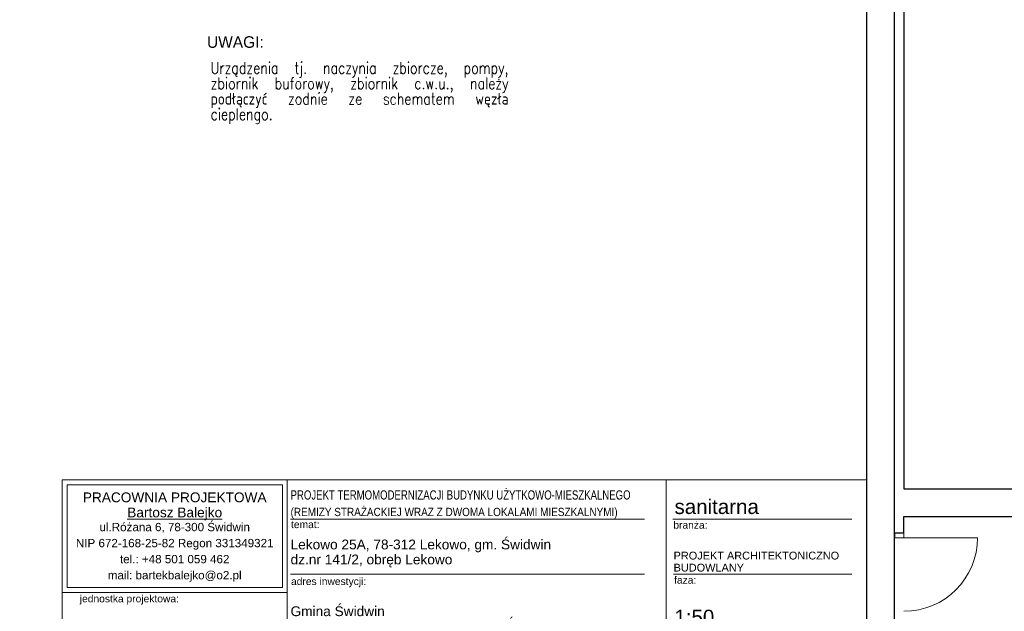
# Model space of a CAD drawing. Header units: inches. Extents: x -515158 to -470211, y -1887 to 84268.
# Tile 20 of 102: x -497964 to -487257, y 5558 to 11990. Entities that reach past the tile are written whole.
import ezdxf

# ---------------------------------------------------------------- set-up
doc = ezdxf.new("R2010")
doc.units = ezdxf.units.IN
doc.header["$MEASUREMENT"] = 0
doc.set_wipeout_variables(frame=1)
doc.linetypes.add('Dashed', pattern=[564.444447, 282.222223, -282.222223])
doc.linetypes.add('Krawędzie ukryte', pattern=[150, 100, -50])
doc.layers.add('#opisy', color=7, linetype='Continuous')
doc.layers.add('_TABELA', color=7, linetype='Continuous')
for name, color, linetype, lineweight in [('#podkład', 252, 'Continuous', 9), ('ARCH TABELA_Nr_Pióra__1', 7, 'Continuous', 25), ('ARCH TABELA_Nr_Pióra__21', 252, 'Continuous', 9), ('ARCH TABELA_Nr_Pióra__7', 7, 'Continuous', 13), ('INSTALACJA IE_Nr_Pióra__88', 252, 'Continuous', 20), ('INWENT OPISY_Nr_Pióra__21', 252, 'Continuous', 9), ('INWENT OPISY_Nr_Pióra__41', 252, 'Continuous', 15), ('INWENT RZĘDNE_Nr_Pióra__21', 252, 'Continuous', 9), ('INWENT. DRZWI_Nr_Pióra__5', 252, 'Continuous', 13), ('INWENT. OKNA_Nr_Pióra__21', 252, 'Continuous', 9), ('INWENT.ŚCIANY_Nr_Pióra__1', 252, 'Continuous', 25), ('Istniejące stropy_Nr_Pióra__5', 252, 'Continuous', 13)]:
    doc.layers.add(name, color=color, linetype=linetype, lineweight=lineweight)
doc.styles.add('GENERATED_STYLE_2', font='arial.ttf')
doc.styles.add('GENERATED_STYLE_3', font='txt')
doc.styles.add('GENERATED_STYLE_4', font='txt')
doc.styles.add('GENERATED_STYLE_7', font='txt')
doc.styles.add('GENERATED_STYLE_8', font='arial.ttf')
doc.styles.add('GENERATED_STYLE_9', font='arial.ttf')
doc.styles.add('ROMANS', font='romans', dxfattribs={"width": 0.8})

# ---------------------------------------------------------------- blocks, each defined once
blk = doc.blocks.new('parter')
at = {"layer": 'INWENT RZĘDNE_Nr_Pióra__21', "linetype": 'Continuous'}
for points in [[(-494885, 39650), (-494785, 39650), (-494792, 39688), (-494814, 39720), (-494846, 39742), (-494885, 39750)], [(-494885, 39650), (-494985, 39650), (-494977, 39611), (-494955, 39579), (-494923, 39557), (-494885, 39550)]]:
    blk.add_hatch(color=252, dxfattribs=at).paths.add_polyline_path(points, flags=0)
at = {"color": 252}
for p, q in [((-495551, 40673), (-495551, 41167)), ((-495551, 41167), (-494975, 41167)), ((-494975, 41167), (-494975, 40673)), ((-494975, 40673), (-495551, 40673))]:
    blk.add_line(p, q, dxfattribs=at)
at = {"layer": 'INSTALACJA IE_Nr_Pióra__88', "color": 252, "linetype": 'Continuous'}
for p, q in [((-488778, 39168), (-488948, 39368)), ((-488948, 39168), (-488778, 39368)), ((-488948, 39368), (-488778, 39368)), ((-488948, 39168), (-488948, 39368)), ((-488778, 39368), (-488778, 39168)), ((-488778, 38968), (-488948, 39168)), ((-488948, 38968), (-488778, 39168)), ((-488948, 39168), (-488778, 39168)), ((-488948, 38968), (-488948, 39168)), ((-488778, 39168), (-488948, 39168)), ((-488778, 39168), (-488778, 38968)), ((-488778, 38968), (-488948, 38968))]:
    blk.add_line(p, q, dxfattribs=at)
at = {"layer": 'INWENT OPISY_Nr_Pióra__21', "color": 252, "linetype": 'Continuous'}
for p, q in [((-495551, 40673), (-495551, 41167)), ((-495551, 41167), (-494975, 41167)), ((-494975, 41167), (-494975, 40673)), ((-494975, 40673), (-495551, 40673))]:
    blk.add_line(p, q, dxfattribs=at)
at = {"layer": 'INWENT OPISY_Nr_Pióra__41', "color": 252, "linetype": 'Continuous'}
for p, q in [((-490048, 39974), (-490304, 39538)), ((-489804, 39538), (-490048, 39974)), ((-489804, 39538), (-490304, 39538))]:
    blk.add_line(p, q, dxfattribs=at)
at = {"layer": 'INWENT OPISY_Nr_Pióra__41', "color": 252, "linetype": 'Dashed'}
blk.add_line((-490048, 39438), (-488948, 39438), dxfattribs=at)
at = {"layer": 'INWENT RZĘDNE_Nr_Pióra__21', "color": 252, "linetype": 'Continuous'}
for p, q in [((-494885, 39450), (-494885, 39850)), ((-495085, 39650), (-494685, 39650))]:
    blk.add_line(p, q, dxfattribs=at)
blk.add_circle((-494885, 39650), 100, dxfattribs=at)
at = {"layer": 'INWENT. DRZWI_Nr_Pióra__5', "color": 252, "linetype": 'Continuous'}
for p, q in [((-488448, 38488), (-488448, 38538)), ((-488348, 38488), (-488448, 38488)), ((-488348, 38538), (-488348, 38488)), ((-488348, 38488), (-487548, 38488))]:
    blk.add_line(p, q, dxfattribs=at)
blk.add_arc((-488348, 38488), 800, 270, 0, dxfattribs=at)
at = {"layer": 'INWENT.ŚCIANY_Nr_Pióra__1', "color": 252, "linetype": 'Continuous'}
for p, q in [((-497418, 35818), (-497418, 44438)), ((-488948, 38538), (-488948, 44438)), ((-488348, 44338), (-488348, 39018)), ((-493338, 39168), (-493338, 38828)), ((-493008, 39168), (-493338, 39168)), ((-493008, 38828), (-493008, 39168)), ((-488348, 39018), (-481158, 39018)), ((-493338, 38828), (-493008, 38828)), ((-488348, 38538), (-488348, 38718)), ((-488348, 38718), (-481158, 38718)), ((-488348, 38538), (-488948, 38538))]:
    blk.add_line(p, q, dxfattribs=at)
at = {"layer": 'Istniejące stropy_Nr_Pióra__5', "color": 252, "linetype": 'Krawędzie ukryte'}
for p, q in [((-488948, 39168), (-497418, 39168)), ((-488948, 38828), (-497418, 38828))]:
    blk.add_line(p, q, dxfattribs=at)
at = {"layer": 'INWENT OPISY_Nr_Pióra__21', "color": 252, "linetype": 'Continuous'}
for s, height, style, p in [('0.1', 300, 'GENERATED_STYLE_4', (-495513, 40765)), ('A', 380, 'GENERATED_STYLE_7', (-490737, 39565))]:
    blk.add_text(s, height=height, dxfattribs=dict(at, style=style)).set_placement(p)
at = {"layer": 'INWENT RZĘDNE_Nr_Pióra__21', "color": 252, "insert": (-494829, 39850), "char_height": 160, "attachment_point": 7, "style": 'GENERATED_STYLE_3'}
blk.add_mtext('{+/-0,00}', dxfattribs=at)
at = {"layer": 'INWENT. OKNA_Nr_Pióra__21', "color": 252, "linetype": 'Continuous', "style": 'GENERATED_STYLE_7'}
for p in [(-495926, 43928), (-492046, 43928)]:
    blk.add_text('hp 157', height=160, dxfattribs=at).set_placement(p)
blk = doc.blocks.new('A$C6862494E')
at = {"layer": 'ARCH TABELA_Nr_Pióra__1', "color": 0, "linetype": 'Continuous', "insert": (43, 348), "char_height": 110, "attachment_point": 1, "style": 'GENERATED_STYLE_9'}
blk.add_mtext('RZUT POMIESZCZENIA TECHNICZNEGO', dxfattribs=at)
blk = doc.blocks.new('A$C68624956')
at = {"layer": 'ARCH TABELA_Nr_Pióra__21', "color": 7, "linetype": 'Continuous'}
for p, q in [((-8750, 0), (-8750, 2906)), ((-8750, 2906), (-6303, 2906)), ((-8750, 1682), (-8750, 2906)), ((-8750, 2906), (0, 2906)), ((-6303, 2906), (-6303, 0)), ((-6303, 1682), (-6303, 2906)), ((-2181, 2906), (-2181, 0)), ((0, 2906), (0, 0)), ((-8697, 1735), (-8697, 2852)), ((-8697, 2852), (-6356, 2852)), ((-6356, 1735), (-6356, 2852)), ((-6303, 0), (-6303, 2706)), ((-6267, 2481), (-2417, 2481)), ((-2111, 2481), (-162, 2481)), ((-6267, 1881), (-2417, 1881)), ((-2102, 1881), (-162, 1881)), ((-8697, 1735), (-6356, 1735)), ((-8750, 1682), (-6303, 1682)), ((-2097, 1289), (-1557, 1289)), ((-6267, 1281), (-2417, 1281)), ((-6267, 200), (-2417, 200)), ((-2097, 191), (-956, 191)), ((-956, 191), (-162, 191)), ((-8750, 0), (-6303, 0)), ((0, 0), (-6303, 0))]:
    blk.add_line(p, q, dxfattribs=at)
at = {"layer": 'ARCH TABELA_Nr_Pióra__21', "color": 0, "linetype": 'Continuous'}
for p, q in [((-6267, 901), (-2417, 901)), ((-6267, 543), (-2417, 543))]:
    blk.add_line(p, q, dxfattribs=at)
blk.add_blockref('A$C6862494E', (-6303, 0))
at = {"layer": 'ARCH TABELA_Nr_Pióra__1', "color": 7, "linetype": 'Continuous', "style": 'GENERATED_STYLE_7'}
for s, height, width, p in [('PROJEKT TERMOMODERNIZACJI BUDYNKU UŻYTKOWO-MIESZKALNEGO ', 100, 0.78, (-6267, 2693)), ('(REMIZY STRAŻACKIEJ WRAZ Z DWOMA LOKALAMI MIESZKALNYMI)', 90, 0.9, (-6267, 2513))]:
    blk.add_text(s, height=height, dxfattribs=dict(at, width=width)).set_placement(p)
at = {"layer": 'ARCH TABELA_Nr_Pióra__21', "color": 7, "linetype": 'Continuous', "insert": (-6267, 1250), "char_height": 106.38, "attachment_point": 7, "line_spacing_factor": 0.807442, "style": 'GENERATED_STYLE_8'}
blk.add_mtext('{Gmina Świdwin\\PPl. Konstytucji 3-go Maja 1, 78-300 Świdwin}', dxfattribs=at)
at = {"layer": 'ARCH TABELA_Nr_Pióra__7', "color": 7, "linetype": 'Continuous'}
for s, insert, char_height, attachment_point, line_spacing_factor, style in [('{PRACOWNIA PROJEKTOWA\\P\\LBartosz Balejko}', (-7527, 2770), 106.38, 2, 0.926719, 'GENERATED_STYLE_2'), ('{Lekowo 25A, 78-312 Lekowo, gm. Świdwin\\Pdz.nr 141/2, obręb Lekowo}', (-6267, 1956), 106.38, 7, 0.918867, 'GENERATED_STYLE_8'), ('{PROJEKT ARCHITEKTONICZNO\\PBUDOWLANY}', (-2102, 2126), 85, 1, 0.923713, 'GENERATED_STYLE_8')]:
    blk.add_mtext(s, dxfattribs=dict(at, insert=insert, char_height=char_height, attachment_point=attachment_point, line_spacing_factor=line_spacing_factor, style=style))
at = {"layer": 'ARCH TABELA_Nr_Pióra__7', "color": 7, "linetype": 'Continuous', "style": 'GENERATED_STYLE_8'}
for s, insert, char_height, attachment_point in [('sanitarna', (-2092, 2695), 159.6, 1), ('{branża:}', (-2105, 2456), 79.8, 1), ('{temat:}', (-6262, 2462), 79.8, 1), ('{adres inwestycji:}', (-6262, 1843), 79.79, 1), ('{faza:}', (-2097, 1858), 79.8, 1), ('{jednostka projektowa:}', (-8559, 1655), 79.79, 1), ('1:50', (-2093, 1495), 159.6, 1), ('{inwestor:}', (-6262, 1258), 79.79, 1), ('{skala:}', (-2088, 1257), 79.8, 1), ('S5', (-162, 795), 450, 3), ('{Szczecin  05.2025}', (-2077, 329), 101.06, 1), ('{rys.}', (-6271, 171), 79.8, 1), ('{data:}', (-2096, 171), 79.8, 1), ('{nr rys.}', (-465, 173), 79.8, 1)]:
    blk.add_mtext(s, dxfattribs=dict(at, insert=insert, char_height=char_height, attachment_point=attachment_point))
for s, insert, char_height, width, attachment_point, line_spacing_factor in [('{ul.Różana 6, 78-300 Świdwin\\PNIP 672-168-25-82 Regon 331349321\\Ptel.: +48 501 059 462\\Pmail: bartekbalejko@o2.pl}', (-7527, 2439), 90.43, 2340.43, 2, 1.156383), ('{UWAGA:\\PKopiowanie, publikacje oraz wszelkie inne formy wykorzystania projektu bez zgody autorów będą naruszeniem przepisówwynikających z Ustawy z dnia 4.02.1994 r. o prawie autorskim i prawach pokrewnych.}', (-8647, 755), 85.106, 2241.7, 1, 0.703415)]:
    blk.add_mtext(s, dxfattribs=dict(at, insert=insert, char_height=char_height, width=width, attachment_point=attachment_point, line_spacing_factor=line_spacing_factor))
at = {"layer": 'ARCH TABELA_Nr_Pióra__7', "color": 0, "linetype": 'Continuous', "char_height": 90, "attachment_point": 1, "style": 'GENERATED_STYLE_7'}
for s, insert, width in [('mgr inż. Krzysztof Imbra  \\fArial|b0|i0|c238;upr. proj. nr 71/Sz/2002', (-6268, 1052), 3795.37), ('mgr inż. Grzegorz Kecman  \\fArial|b0|i0|c238;upr. proj. nr 77/Sz/2002', (-6268, 694), 3685.8)]:
    blk.add_mtext(s, dxfattribs=dict(at, insert=insert, width=width))
at = {"layer": 'ARCH TABELA_Nr_Pióra__7', "color": 0, "linetype": 'Continuous', "char_height": 79.79, "attachment_point": 1, "style": 'GENERATED_STYLE_7'}
for s, insert in [('{projektant:}', (-6262, 882)), ('sprawdzający:', (-6262, 525))]:
    blk.add_mtext(s, dxfattribs=dict(at, insert=insert))

msp = doc.modelspace()

# ---------------------------------------------------------------- block references
at = {"layer": '#podkład'}
msp.add_blockref('parter', (0, -32130), dxfattribs=at)

# ---------------------------------------------------------------- next in the draw order: wipeouts: each hides what was drawn before it
msp.add_wipeout([(-488751, 4080), (-497501, 4080), (-497501, 15592), (-488751, 15592)])

# ---------------------------------------------------------------- next in the draw order: block references
msp.add_blockref('A$C68624956', (-488751, 4080))

# ---------------------------------------------------------------- next in the draw order: texts
at = {"layer": '#opisy', "lineweight": -3}
msp.add_text('UWAGI:', height=126, dxfattribs=at).set_placement((-495927, 11684))
at = {"layer": '#opisy', "color": 7, "insert": (-495887, 11529), "char_height": 126, "width": 3509.2, "attachment_point": 1, "line_spacing_factor": 0.8, "style": 'ROMANS'}
msp.add_mtext('\\pxqj;Urządzenia tj. naczynia zbiorcze, pompy, zbiornik buforowy, zbiornik c.w.u., należy podłączyć zodnie ze schematem węzła cieplengo. \\P\\pq*;\\H0.9999555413x;\\P', dxfattribs=at)

# ---------------------------------------------------------------- next in the draw order: wipeouts: each hides what was drawn before it
msp.add_wipeout([(-509451, 3775), (-508201, 4080), (-488751, 4080), (-488751, 18320), (-488451, 18625), (-488451, 3775)])

# ---------------------------------------------------------------- next in the draw order: linework, layer by layer
at = {"layer": '_TABELA', "color": 7}
msp.add_lwpolyline([(-509451, 18625), (-488451, 18625), (-509451, 18625), (-509451, 3775), (-488451, 3775), (-488451, 18625)], dxfattribs=at)
msp.add_lwpolyline([(-488751, 18320), (-508201, 18320), (-508201, 4080), (-488751, 4080)], close=True, dxfattribs=at)

doc.saveas('drawing.dxf')
